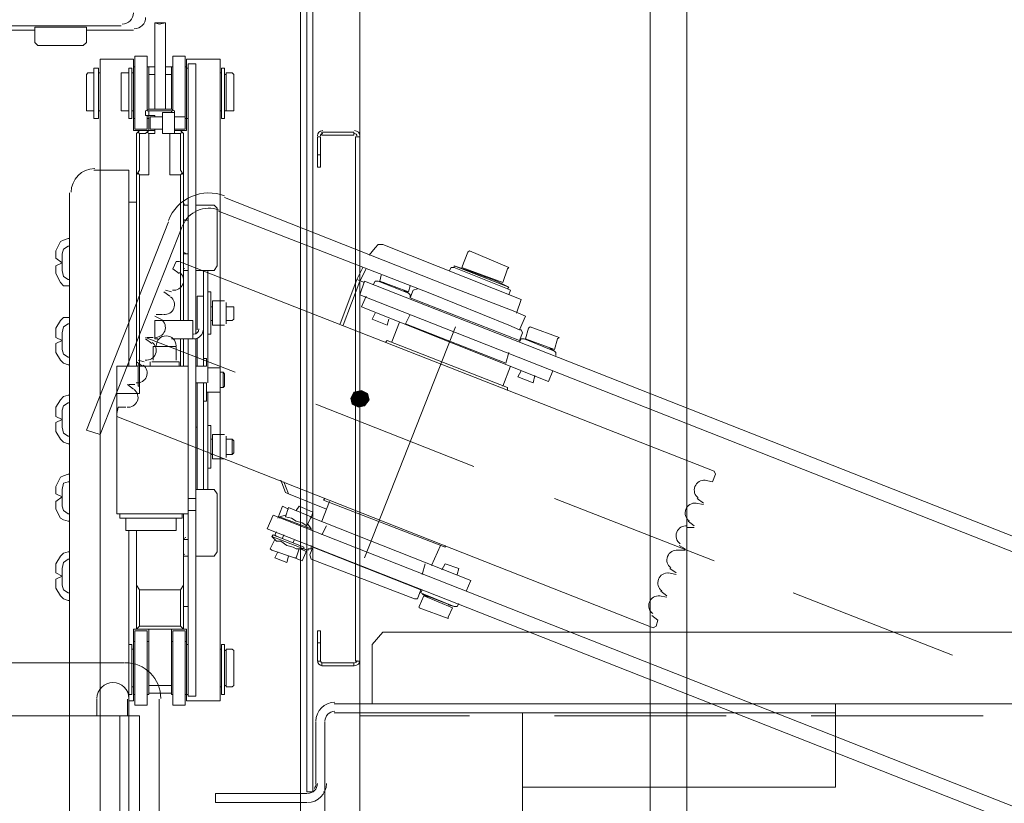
# Model space of a CAD drawing. Header units: millimetres. Extents: x 178516 to 426772, y -178579 to -115871.
# Tile 30 of 256: x 219350 to 219765, y -125290 to -124961. Entities that reach past the tile are written whole.
import ezdxf

# ---------------------------------------------------------------- set-up
doc = ezdxf.new("R2010")
doc.units = ezdxf.units.MM
doc.header["$MEASUREMENT"] = 0
doc.layers.get('0').update_dxf_attribs({"color": 252, "lineweight": 5})
doc.layers.add('Nowe_820-G Rysunki Obrazki_Nr_pióra__1', color=252, linetype='Continuous', lineweight=5)
doc.layers.add('Nowe_820-G Rysunki Obrazki_Nr_pióra__161', color=252, linetype='Continuous', lineweight=5)

# ---------------------------------------------------------------- blocks, each defined once
blk = doc.blocks.new('podkład 20251118')
at = {"layer": 'Nowe_820-G Rysunki Obrazki_Nr_pióra__1', "linetype": 'Continuous', "lineweight": 5}
for points in [[(219490.85, -125117.16), (219489.57, -125119.72), (219493.41, -125120.36)], [(219493.41, -125120.36), (219489.57, -125119.72), (219490.21, -125122.28)], [(219494.05, -125116.53), (219490.85, -125117.16), (219493.41, -125120.36)], [(219496.61, -125117.8), (219494.05, -125116.53), (219493.41, -125120.36)], [(219497.25, -125120.36), (219496.61, -125117.8), (219493.41, -125120.36)], [(219490.21, -125122.28), (219492.77, -125123.56), (219493.41, -125120.36)], [(219492.77, -125123.56), (219495.33, -125122.92), (219493.41, -125120.36)], [(219493.41, -125120.36), (219495.33, -125122.92), (219497.25, -125120.36)]]:
    blk.add_hatch(color=252, dxfattribs=at).paths.add_polyline_path(points)
at = {"layer": 'Nowe_820-G Rysunki Obrazki_Nr_pióra__161', "color": 252, "linetype": 'Continuous', "lineweight": 5}
for p, q in [((219468.47, -125953.04), (219468.47, -124553.1)), ((219493.41, -124553.1), (219493.41, -125953.04)), ((219615.56, -124578.04), (219615.56, -125928.1)), ((219615.56, -124578.04), (219615.56, -125928.1)), ((219615.56, -125928.1), (219615.56, -124578.04)), ((219615.56, -124578.04), (219615.56, -125928.1)), ((219615.56, -124578.04), (219615.56, -125928.1)), ((219615.56, -125928.1), (219615.56, -124578.04)), ((219630.91, -125928.1), (219630.91, -124578.04)), ((219630.91, -125928.1), (219630.91, -124578.04)), ((219471.03, -125285.36), (219471.03, -124599.78)), ((219473.59, -125285.36), (219473.59, -124599.78)), ((219407.07, -124961.76), (219407.07, -124987.98)), ((219407.07, -124961.76), (219411.55, -124961.76)), ((219408.99, -124962.4), (219407.07, -124961.76)), ((219411.55, -124961.76), (219408.99, -124962.4)), ((219411.55, -124998.21), (219411.55, -124961.76)), ((219356.55, -124964.96), (219339.28, -124964.96)), ((219341.2, -124963.04), (219393, -124963.04)), ((219378.3, -124963.68), (219356.55, -124963.68)), ((219356.55, -124963.68), (219356.55, -124970.07)), ((219378.3, -124963.68), (219378.3, -124970.07)), ((219378.3, -124964.96), (219398.12, -124964.96)), ((219356.55, -124970.07), (219357.83, -124971.35)), ((219378.3, -124970.07), (219377.02, -124971.35)), ((219377.02, -124971.35), (219357.83, -124971.35)), ((219398.12, -124977.11), (219384.05, -124977.11)), ((219384.05, -124977.11), (219384.05, -125410.71)), ((219398.12, -125007.16), (219398.12, -124977.11)), ((219398.76, -124975.83), (219403.88, -124975.83)), ((219398.76, -125006.53), (219398.76, -124975.83)), ((219403.88, -124998.85), (219403.88, -124975.83)), ((219414.75, -124975.83), (219419.87, -124975.83)), ((219414.75, -124998.85), (219414.75, -124975.83)), ((219419.87, -125006.53), (219419.87, -124975.83)), ((219434.57, -124977.11), (219420.5, -124977.11)), ((219420.5, -124977.11), (219420.5, -125007.16)), ((219421.14, -124979.03), (219424.34, -124979.03)), ((219421.14, -125087.11), (219421.14, -124979.03)), ((219424.34, -124979.03), (219424.34, -125092.86)), ((219434.57, -125078.79), (219434.57, -124977.11)), ((219378.3, -124983.5), (219378.93, -124982.86)), ((219378.3, -124983.5), (219378.3, -124998.85)), ((219381.49, -124982.86), (219378.93, -124982.86)), ((219383.41, -124980.94), (219381.49, -124980.94)), ((219381.49, -125002.05), (219381.49, -124980.94)), ((219381.49, -124998.85), (219381.49, -124982.86)), ((219383.41, -125002.05), (219383.41, -124980.94)), ((219384.05, -124982.86), (219383.41, -124982.86)), ((219384.05, -125002.05), (219384.05, -124980.3)), ((219396.2, -124982.86), (219393, -124982.86)), ((219393, -124982.86), (219393, -124998.85)), ((219397.48, -124980.94), (219396.2, -124980.94)), ((219396.2, -125002.05), (219396.2, -124980.94)), ((219396.2, -124982.86), (219396.2, -124998.85)), ((219397.48, -125002.05), (219397.48, -124980.94)), ((219398.12, -124982.86), (219397.48, -124982.86)), ((219398.76, -124980.3), (219398.12, -124980.3)), ((219404.52, -124980.3), (219403.88, -124980.3)), ((219407.07, -124980.3), (219404.52, -124980.3)), ((219404.52, -124998.21), (219404.52, -124980.3)), ((219407.07, -124983.5), (219404.52, -124983.5)), ((219414.11, -124980.3), (219411.55, -124980.3)), ((219414.11, -124983.5), (219411.55, -124983.5)), ((219414.11, -124980.3), (219414.75, -124980.3)), ((219414.11, -124998.21), (219414.11, -124980.3)), ((219419.87, -124980.3), (219420.5, -124980.3)), ((219420.5, -124980.94), (219421.14, -124980.94)), ((219420.5, -125002.05), (219420.5, -124980.94)), ((219434.57, -124980.3), (219434.57, -125002.05)), ((219435.21, -124982.86), (219434.57, -124982.86)), ((219435.21, -124980.94), (219436.49, -124980.94)), ((219435.21, -125002.05), (219435.21, -124980.94)), ((219436.49, -124980.94), (219436.49, -125002.05)), ((219437.13, -124983.5), (219436.49, -124983.5)), ((219439.69, -124982.86), (219437.13, -124982.86)), ((219437.13, -124998.85), (219437.13, -124982.86)), ((219440.33, -124983.5), (219439.69, -124982.86)), ((219440.33, -124983.5), (219440.33, -124998.85)), ((219407.07, -124987.98), (219407.07, -124998.21)), ((219378.3, -124998.85), (219378.93, -124998.85)), ((219381.49, -124998.85), (219378.93, -124998.85)), ((219384.05, -124998.85), (219383.41, -124998.85)), ((219396.2, -124998.85), (219393, -124998.85)), ((219398.12, -124998.85), (219397.48, -124998.85)), ((219403.24, -124998.85), (219404.52, -124998.21)), ((219403.24, -124998.85), (219403.24, -125000.77)), ((219404.52, -124998.85), (219403.88, -124998.85)), ((219404.52, -124998.21), (219414.11, -124998.21)), ((219404.52, -124998.85), (219414.11, -124998.85)), ((219404.52, -124998.85), (219404.52, -125007.16)), ((219415.39, -124999.49), (219410.27, -124999.49)), ((219410.27, -124999.49), (219410.27, -125008.44)), ((219415.39, -124998.85), (219414.11, -124998.21)), ((219414.75, -124998.85), (219414.11, -124998.85)), ((219414.11, -124999.49), (219414.11, -124998.85)), ((219415.39, -125000.77), (219415.39, -124998.85)), ((219415.39, -125008.44), (219415.39, -124999.49)), ((219435.21, -124998.85), (219434.57, -124998.85)), ((219437.13, -124998.85), (219436.49, -124998.85)), ((219439.69, -124998.85), (219437.13, -124998.85)), ((219440.33, -124998.85), (219439.69, -124998.85)), ((219383.41, -125002.05), (219381.49, -125002.05)), ((219397.48, -125002.05), (219396.2, -125002.05)), ((219398.76, -125002.05), (219398.12, -125002.05)), ((219407.07, -125000.77), (219403.24, -125000.77)), ((219403.88, -125006.53), (219403.88, -125000.77)), ((219404.52, -125002.05), (219403.88, -125002.05)), ((219405.16, -125001.41), (219410.27, -125001.41)), ((219405.16, -125006.53), (219405.16, -125001.41)), ((219407.07, -125000.77), (219407.07, -125001.41)), ((219415.39, -125001.41), (219419.87, -125001.41)), ((219419.87, -125002.05), (219420.5, -125002.05)), ((219420.5, -125002.05), (219421.14, -125002.05)), ((219435.21, -125002.05), (219436.49, -125002.05)), ((219398.12, -125007.16), (219407.07, -125007.16)), ((219398.76, -125006.53), (219403.88, -125006.53)), ((219400.68, -125007.16), (219399.4, -125008.44)), ((219399.4, -125106.29), (219399.4, -125008.44)), ((219400.68, -125008.44), (219400.04, -125007.8)), ((219400.68, -125008.44), (219403.24, -125008.44)), ((219400.68, -125023.79), (219400.68, -125008.44)), ((219403.24, -125008.44), (219404.52, -125007.16)), ((219404.52, -125008.44), (219403.88, -125007.8)), ((219404.52, -125008.44), (219407.07, -125008.44)), ((219404.52, -125008.44), (219404.52, -125025.71)), ((219405.16, -125006.53), (219410.27, -125006.53)), ((219407.07, -125006.53), (219407.07, -125008.44)), ((219410.27, -125008.44), (219417.95, -125008.44)), ((219413.47, -125025.71), (219413.47, -125008.44)), ((219415.39, -125006.53), (219419.87, -125006.53)), ((219415.39, -125007.16), (219420.5, -125007.16)), ((219419.23, -125008.44), (219417.95, -125007.16)), ((219418.59, -125007.8), (219417.95, -125008.44)), ((219417.95, -125008.44), (219417.95, -125023.79)), ((219419.23, -125008.44), (219419.23, -125087.11)), ((219477.42, -125007.8), (219477.42, -125009.08)), ((219477.42, -125007.8), (219490.85, -125007.8)), ((219490.85, -125007.8), (219490.85, -125009.08)), ((219475.5, -125022.51), (219475.5, -125009.72)), ((219475.5, -125009.72), (219476.78, -125009.72)), ((219476.78, -125022.51), (219476.78, -125009.72)), ((219477.42, -125009.08), (219490.85, -125009.08)), ((219491.49, -125009.72), (219491.49, -125230.36)), ((219493.41, -125009.72), (219491.49, -125009.72)), ((219493.41, -125009.72), (219493.41, -125230.36)), ((219476.78, -125017.4), (219475.5, -125017.4)), ((219396.2, -125023.79), (219381.49, -125023.79)), ((219396.2, -125023.79), (219396.2, -125106.29)), ((219399.4, -125025.71), (219400.68, -125023.79)), ((219417.95, -125023.79), (219419.23, -125025.71)), ((219476.78, -125022.51), (219475.5, -125022.51)), ((219400.04, -125025.07), (219400.68, -125025.71)), ((219404.52, -125025.71), (219400.68, -125025.71)), ((219400.68, -125025.71), (219400.68, -125105.65)), ((219417.95, -125025.71), (219413.47, -125025.71)), ((219417.95, -125025.71), (219418.59, -125025.07)), ((219417.95, -125025.71), (219417.95, -125087.11)), ((219371.26, -125033.39), (219371.26, -125400.48)), ((219399.4, -125037.22), (219396.2, -125037.22)), ((219436.49, -125035.3), (219530.5, -125072.4)), ((219419.23, -125038.5), (219421.14, -125038.5)), ((219424.34, -125038.5), (219432.02, -125038.5)), ((219432.02, -125038.5), (219433.3, -125039.78)), ((219433.3, -125039.78), (219433.3, -125064.08)), ((219433.93, -125041.06), (219522.83, -125075.6)), ((219412.83, -125045.54), (219378.3, -125133.15)), ((219419.23, -125044.9), (219421.14, -125044.9)), ((219418.59, -125047.46), (219384.05, -125135.07)), ((219365.5, -125057.69), (219367.42, -125053.85)), ((219367.42, -125053.85), (219368.7, -125053.21)), ((219368.7, -125053.21), (219370.62, -125052.57)), ((219370.62, -125052.57), (219371.26, -125052.57)), ((219365.5, -125060.89), (219365.5, -125057.69)), ((219368.06, -125058.97), (219368.7, -125057.05)), ((219368.7, -125057.05), (219370.62, -125055.77)), ((219370.62, -125055.77), (219371.26, -125055.77)), ((219497.25, -125059.61), (219499.81, -125056.41)), ((219499.81, -125056.41), (219501.09, -125055.13)), ((219501.09, -125055.13), (219503, -125055.13)), ((219561.2, -125078.15), (219503, -125055.13)), ((219538.82, -125058.33), (219539.46, -125057.69)), ((219556.09, -125064.72), (219539.46, -125057.69)), ((219365.5, -125060.89), (219368.06, -125062.8)), ((219368.06, -125062.8), (219368.06, -125058.97)), ((219368.06, -125066), (219368.06, -125062.16)), ((219414.75, -125065.36), (219416.03, -125062.16)), ((219417.31, -125062.16), (219416.03, -125062.16)), ((219642.42, -125150.42), (219417.31, -125062.16)), ((219419.23, -125058.97), (219421.14, -125058.97)), ((219536.26, -125064.72), (219538.82, -125058.33)), ((219365.5, -125064.08), (219368.06, -125062.8)), ((219365.5, -125067.28), (219365.5, -125064.08)), ((219368.7, -125068.56), (219368.06, -125066)), ((219417.31, -125067.28), (219414.75, -125065.36)), ((219419.23, -125066), (219421.14, -125066)), ((219424.34, -125066), (219432.02, -125066)), ((219427.54, -125106.29), (219427.54, -125066)), ((219429.46, -125099.9), (219429.46, -125066)), ((219432.02, -125066), (219433.3, -125064.08)), ((219492.13, -125069.84), (219494.69, -125064.72)), ((219493.41, -125070.48), (219495.97, -125065.36)), ((219531.14, -125066), (219531.78, -125064.72)), ((219531.78, -125064.72), (219533.06, -125064.72)), ((219533.06, -125064.72), (219533.06, -125064.08)), ((219533.06, -125064.08), (219556.09, -125073.04)), ((219533.06, -125064.08), (219538.82, -125066)), ((219533.06, -125064.72), (219555.45, -125073.68)), ((219553.53, -125071.12), (219536.26, -125064.72)), ((219538.82, -125066), (219550.97, -125070.48)), ((219553.53, -125071.12), (219555.45, -125065.36)), ((219555.45, -125065.36), (219556.09, -125064.72)), ((219367.42, -125071.12), (219365.5, -125067.28)), ((219370.62, -125069.84), (219368.7, -125068.56)), ((219371.26, -125069.84), (219370.62, -125069.84)), ((219492.13, -125069.84), (219485.1, -125088.39)), ((219493.41, -125070.48), (219486.38, -125089.03)), ((219495.33, -125071.12), (219492.13, -125069.84)), ((219495.33, -125070.48), (219493.41, -125076.23)), ((220667.6, -125531.58), (219495.33, -125070.48)), ((219499.17, -125071.76), (219499.81, -125070.48)), ((219499.81, -125070.48), (219501.09, -125070.48)), ((219501.09, -125070.48), (219513.88, -125075.6)), ((219501.09, -125070.48), (219503.64, -125071.12)), ((219501.73, -125070.48), (219502.37, -125067.92)), ((219513.88, -125074.96), (219501.73, -125070.48)), ((219556.09, -125073.04), (219550.97, -125070.48)), ((219368.7, -125072.4), (219367.42, -125071.12)), ((219370.62, -125072.4), (219368.7, -125072.4)), ((219371.26, -125072.4), (219370.62, -125072.4)), ((219411.55, -125074.32), (219414.11, -125074.96)), ((219513.88, -125075.6), (219511.96, -125074.32)), ((219513.88, -125074.96), (219514.52, -125072.4)), ((219515.8, -125074.32), (219514.52, -125077.51)), ((219517.71, -125073.68), (219515.8, -125074.32)), ((219530.5, -125072.4), (219558.64, -125083.27)), ((219555.45, -125073.68), (219556.09, -125073.04)), ((219556.73, -125074.32), (219555.45, -125073.68)), ((219556.09, -125076.23), (219556.73, -125074.32)), ((219413.47, -125076.87), (219410.91, -125074.96)), ((219424.98, -125076.87), (219427.54, -125076.87)), ((219424.98, -125090.94), (219424.98, -125076.87)), ((219429.46, -125074.96), (219430.74, -125074.96)), ((219430.74, -125074.96), (219430.74, -125092.86)), ((219436.49, -125078.79), (219431.38, -125078.79)), ((219431.38, -125078.79), (219431.38, -125089.03)), ((219434.57, -125089.03), (219434.57, -125078.79)), ((219493.41, -125076.23), (220665.04, -125537.34)), ((219495.97, -125076.87), (219494.05, -125081.35)), ((219514.52, -125076.23), (219513.88, -125075.6)), ((219514.52, -125077.51), (219514.52, -125076.23)), ((219514.52, -125077.51), (219560.56, -125095.42)), ((219522.83, -125075.6), (219556.09, -125089.03)), ((219561.2, -125078.15), (219559.28, -125083.91)), ((219430.74, -125081.35), (219431.38, -125081.35)), ((219437.13, -125079.43), (219437.13, -125088.39)), ((219437.13, -125081.35), (219439.69, -125081.35)), ((219439.69, -125081.35), (219440.33, -125081.35)), ((219440.33, -125086.47), (219440.33, -125081.35)), ((219572.71, -125112.69), (219494.05, -125081.35)), ((219365.5, -125090.3), (219367.42, -125087.11)), ((219367.42, -125087.11), (219368.7, -125085.83)), ((219368.7, -125085.83), (219370.62, -125085.83)), ((219370.62, -125085.83), (219371.26, -125085.83)), ((219409.63, -125086.47), (219407.07, -125085.19)), ((219423.06, -125087.11), (219407.07, -125087.11)), ((219407.07, -125087.11), (219407.07, -125094.78)), ((219407.71, -125084.55), (219410.27, -125084.55)), ((219423.06, -125094.78), (219423.06, -125087.11)), ((219430.74, -125087.11), (219431.38, -125087.11)), ((219437.13, -125087.11), (219439.69, -125087.11)), ((219439.69, -125087.11), (219440.33, -125086.47)), ((219498.53, -125086.47), (219499.81, -125083.91)), ((219498.53, -125086.47), (219504.92, -125089.03)), ((219504.92, -125089.03), (219505.56, -125086.47)), ((219512.6, -125088.39), (219514.52, -125084.55)), ((219558.64, -125083.27), (219563.12, -125085.19)), ((219563.12, -125085.19), (219560.56, -125090.94)), ((219365.5, -125094.14), (219365.5, -125090.3)), ((219368.06, -125092.22), (219368.7, -125089.66)), ((219368.7, -125089.66), (219370.62, -125088.39)), ((219370.62, -125088.39), (219371.26, -125088.39)), ((219436.49, -125089.03), (219431.38, -125089.03)), ((219434.57, -125106.93), (219434.57, -125089.03)), ((219495.33, -125186.87), (219533.7, -125089.66)), ((219506.84, -125096.06), (219510.04, -125087.75)), ((219554.81, -125105.01), (219512.6, -125088.39)), ((219556.09, -125089.03), (219560.56, -125090.94)), ((219560.56, -125090.94), (219561.2, -125090.94)), ((219561.2, -125090.94), (219561.84, -125092.22)), ((219563.12, -125094.78), (219564.4, -125090.3)), ((219564.4, -125090.3), (219565.04, -125089.66)), ((219577.19, -125094.14), (219565.04, -125089.66)), ((219365.5, -125094.14), (219368.06, -125095.42)), ((219365.5, -125096.7), (219368.06, -125095.42)), ((219368.06, -125095.42), (219368.06, -125092.22)), ((219368.06, -125099.26), (219368.06, -125095.42)), ((219403.24, -125094.14), (219440.97, -125108.85)), ((219405.8, -125096.7), (219403.24, -125094.78)), ((219403.88, -125094.14), (219406.43, -125094.14)), ((219407.07, -125094.78), (219408.35, -125094.78)), ((219414.11, -125094.78), (219423.06, -125094.78)), ((219417.95, -125094.78), (219417.95, -125106.29)), ((219419.23, -125094.78), (219419.23, -125106.29)), ((219421.14, -125245.07), (219421.14, -125094.78)), ((219424.34, -125092.22), (219424.98, -125092.22)), ((219424.34, -125094.78), (219424.34, -125245.07)), ((219424.98, -125094.78), (219424.98, -125106.29)), ((219429.46, -125092.86), (219430.74, -125092.86)), ((219504.28, -125096.06), (219504.92, -125095.42)), ((219555.45, -125115.25), (219504.92, -125095.42)), ((219561.84, -125092.22), (219560.56, -125095.42)), ((219560.56, -125096.06), (219561.2, -125094.78)), ((219561.2, -125094.78), (219562.48, -125094.78)), ((219562.48, -125094.78), (219575.27, -125099.9)), ((219562.48, -125094.78), (219565.04, -125095.42)), ((219575.27, -125099.26), (219563.12, -125094.78)), ((219575.27, -125099.26), (219576.55, -125094.78)), ((219576.55, -125094.78), (219577.19, -125094.14)), ((219365.5, -125100.54), (219365.5, -125096.7)), ((219368.7, -125101.18), (219368.06, -125099.26)), ((219406.43, -125097.98), (219416.03, -125097.98)), ((219406.43, -125097.98), (219406.43, -125103.73)), ((219416.03, -125097.98), (219416.03, -125103.73)), ((219575.27, -125099.9), (219573.35, -125098.62)), ((219367.42, -125103.73), (219365.5, -125100.54)), ((219368.7, -125105.01), (219367.42, -125103.73)), ((219370.62, -125102.46), (219368.7, -125101.18)), ((219371.26, -125102.46), (219370.62, -125102.46)), ((219400.04, -125103.73), (219402.6, -125104.37)), ((219427.54, -125103.1), (219428.82, -125103.1)), ((219428.82, -125103.1), (219428.82, -125106.29)), ((219429.46, -125099.9), (219429.46, -125113.33)), ((219554.81, -125105.01), (219556.09, -125100.54)), ((219575.91, -125100.54), (219575.27, -125099.9)), ((219575.91, -125101.82), (219575.91, -125100.54)), ((219370.62, -125105.65), (219368.7, -125105.01)), ((219371.26, -125105.65), (219370.62, -125105.65)), ((219391.09, -125106.29), (219400.04, -125106.29)), ((219391.09, -125168.33), (219391.09, -125106.29)), ((219401.96, -125106.29), (219399.4, -125104.37)), ((219400.68, -125105.65), (219400.04, -125105.65)), ((219400.04, -125114.61), (219400.04, -125105.65)), ((219400.68, -125106.29), (219400.68, -125105.65)), ((219421.14, -125106.29), (219400.68, -125106.29)), ((219400.68, -125106.29), (219400.68, -125117.8)), ((219405.16, -125104.37), (219405.16, -125106.29)), ((219405.8, -125104.37), (219417.31, -125104.37)), ((219417.31, -125104.37), (219417.31, -125106.29)), ((219428.82, -125106.29), (219424.34, -125106.29)), ((219434.57, -125106.93), (219429.46, -125106.93)), ((219434.57, -125106.93), (219434.57, -125117.16)), ((219434.57, -125107.57), (219434.57, -125116.53)), ((219553.53, -125114.61), (219556.73, -125106.29)), ((219434.57, -125108.85), (219435.85, -125108.85)), ((219435.85, -125108.85), (219436.49, -125109.49)), ((219435.85, -125115.25), (219435.85, -125108.85)), ((219436.49, -125114.61), (219436.49, -125109.49)), ((219559.92, -125110.77), (219561.2, -125108.21)), ((219559.92, -125110.77), (219566.32, -125113.33)), ((219566.32, -125113.33), (219566.96, -125110.13)), ((219574.63, -125108.21), (219572.71, -125112.69)), ((219398.12, -125115.89), (219395.56, -125113.97)), ((219396.2, -125113.97), (219398.76, -125113.97)), ((219400.68, -125114.61), (219400.04, -125114.61)), ((219428.82, -125113.33), (219424.34, -125113.33)), ((219424.98, -125113.33), (219424.98, -125131.87)), ((219427.54, -125158.1), (219427.54, -125113.33)), ((219428.82, -125113.33), (219428.82, -125121)), ((219434.57, -125115.25), (219435.85, -125115.25)), ((219435.85, -125115.25), (219436.49, -125114.61)), ((219555.45, -125116.53), (219555.45, -125115.25)), ((219367.42, -125120.36), (219368.7, -125119.08)), ((219368.7, -125119.08), (219370.62, -125118.44)), ((219370.62, -125118.44), (219371.26, -125118.44)), ((219391.09, -125117.8), (219400.68, -125117.8)), ((219434.57, -125117.16), (219428.82, -125117.16)), ((219429.46, -125117.16), (219429.46, -125158.1)), ((219434.57, -125135.07), (219434.57, -125117.16)), ((219489.57, -125119.72), (219490.85, -125117.16)), ((219493.41, -125120.36), (219489.57, -125119.72)), ((219493.41, -125120.36), (219489.57, -125119.72)), ((219489.57, -125119.72), (219490.21, -125122.28)), ((219494.05, -125116.53), (219490.85, -125117.16)), ((219490.85, -125117.16), (219493.41, -125120.36)), ((219490.85, -125117.16), (219493.41, -125120.36)), ((219493.41, -125120.36), (219494.05, -125116.53)), ((219493.41, -125120.36), (219494.05, -125116.53)), ((219496.61, -125117.8), (219493.41, -125120.36)), ((219496.61, -125117.8), (219493.41, -125120.36)), ((219494.05, -125116.53), (219496.61, -125117.8)), ((219497.25, -125120.36), (219496.61, -125117.8)), ((219365.5, -125123.56), (219367.42, -125120.36)), ((219365.5, -125127.4), (219365.5, -125123.56)), ((219368.06, -125124.84), (219368.7, -125122.92)), ((219368.7, -125122.92), (219370.62, -125121.64)), ((219370.62, -125121.64), (219371.26, -125121.64)), ((219391.09, -125126.12), (219391.73, -125123.56)), ((219391.73, -125123.56), (219394.92, -125123.56)), ((219427.54, -125121), (219428.82, -125121)), ((219474.87, -125122.28), (219541.38, -125148.5)), ((219490.21, -125122.28), (219493.41, -125120.36)), ((219493.41, -125120.36), (219490.21, -125122.28)), ((219490.21, -125122.28), (219492.77, -125123.56)), ((219492.77, -125123.56), (219493.41, -125120.36)), ((219492.77, -125123.56), (219493.41, -125120.36)), ((219495.33, -125122.92), (219492.77, -125123.56)), ((219493.41, -125120.36), (219495.33, -125122.92)), ((219493.41, -125120.36), (219495.33, -125122.92)), ((219497.25, -125120.36), (219493.41, -125120.36)), ((219493.41, -125120.36), (219497.25, -125120.36)), ((219495.33, -125122.92), (219497.25, -125120.36)), ((219365.5, -125127.4), (219368.06, -125128.68)), ((219368.06, -125128.68), (219368.06, -125124.84)), ((219391.09, -125127.4), (219391.09, -125126.12)), ((219391.09, -125127.4), (219616.84, -125216.29)), ((219365.5, -125129.96), (219368.06, -125128.68)), ((219365.5, -125133.79), (219365.5, -125129.96)), ((219368.06, -125131.87), (219368.06, -125128.68)), ((219368.7, -125134.43), (219368.06, -125131.87)), ((219424.34, -125131.87), (219424.98, -125131.87)), ((219424.98, -125158.1), (219424.98, -125131.87)), ((219429.46, -125131.23), (219430.74, -125131.23)), ((219430.74, -125131.23), (219430.74, -125149.14)), ((219367.42, -125136.99), (219365.5, -125133.79)), ((219370.62, -125135.71), (219368.7, -125134.43)), ((219371.26, -125135.71), (219370.62, -125135.71)), ((219384.05, -125135.07), (219378.3, -125133.15)), ((219436.49, -125135.07), (219431.38, -125135.07)), ((219431.38, -125135.07), (219431.38, -125145.3)), ((219434.57, -125145.3), (219434.57, -125135.07)), ((219437.13, -125135.71), (219437.13, -125144.66)), ((219368.7, -125138.27), (219367.42, -125136.99)), ((219370.62, -125138.91), (219368.7, -125138.27)), ((219371.26, -125138.91), (219370.62, -125138.91)), ((219430.74, -125136.99), (219431.38, -125136.99)), ((219437.13, -125136.99), (219439.69, -125136.99)), ((219439.69, -125136.99), (219440.33, -125137.63)), ((219439.69, -125143.39), (219439.69, -125136.99)), ((219440.33, -125142.75), (219440.33, -125137.63)), ((219430.74, -125143.39), (219431.38, -125143.39)), ((219437.13, -125143.39), (219439.69, -125143.39)), ((219439.69, -125143.39), (219440.33, -125142.75)), ((219429.46, -125149.14), (219430.74, -125149.14)), ((219436.49, -125145.3), (219431.38, -125145.3)), ((219434.57, -125246.99), (219434.57, -125145.3)), ((219365.5, -125156.82), (219367.42, -125152.98)), ((219367.42, -125152.98), (219368.7, -125152.34)), ((219368.7, -125152.34), (219370.62, -125151.7)), ((219370.62, -125151.7), (219371.26, -125151.7)), ((219641.78, -125154.9), (219643.06, -125151.7)), ((219642.42, -125150.42), (219643.06, -125151.7)), ((219365.5, -125160.01), (219365.5, -125156.82)), ((219368.06, -125158.1), (219368.7, -125155.54)), ((219368.7, -125155.54), (219370.62, -125154.9)), ((219370.62, -125154.9), (219371.26, -125154.9)), ((219460.16, -125154.26), (219462.07, -125159.37)), ((219463.35, -125160.01), (219461.43, -125154.9)), ((219638.59, -125154.26), (219641.78, -125154.9)), ((219365.5, -125160.01), (219368.06, -125161.29)), ((219365.5, -125163.21), (219368.06, -125161.29)), ((219368.06, -125161.93), (219368.06, -125158.1)), ((219368.06, -125165.13), (219368.06, -125161.29)), ((219424.34, -125158.1), (219432.02, -125158.1)), ((219432.02, -125158.1), (219433.3, -125160.01)), ((219433.3, -125160.01), (219433.3, -125184.32)), ((219462.07, -125159.37), (219463.35, -125160.01)), ((219463.35, -125160.01), (219479.34, -125166.41)), ((219365.5, -125166.41), (219365.5, -125163.21)), ((219368.7, -125167.05), (219368.06, -125165.13)), ((219421.14, -125161.93), (219424.34, -125161.93)), ((219460.8, -125165.13), (219458.88, -125170.25)), ((219460.8, -125165.13), (219463.35, -125166.41)), ((219462.07, -125169.61), (219463.35, -125165.77)), ((219472.95, -125169.61), (219463.35, -125165.77)), ((219467.83, -125165.13), (219466.55, -125167.05)), ((219473.59, -125167.69), (219467.83, -125165.13)), ((219477.42, -125171.53), (219480.62, -125163.21)), ((219478.7, -125161.93), (219478.06, -125162.57)), ((219478.06, -125162.57), (219529.23, -125182.4)), ((219575.27, -125161.93), (219642.42, -125188.15)), ((219634.75, -125163.85), (219637.95, -125164.49)), ((219637.95, -125163.85), (219635.39, -125161.93)), ((219367.42, -125170.25), (219365.5, -125166.41)), ((219370.62, -125168.33), (219368.7, -125167.05)), ((219371.26, -125168.33), (219370.62, -125168.33)), ((219421.14, -125168.33), (219391.09, -125168.33)), ((219392.37, -125168.33), (219392.37, -125170.25)), ((219418.59, -125168.33), (219418.59, -125170.25)), ((219419.23, -125168.33), (219419.23, -125216.93)), ((219421.14, -125167.05), (219424.34, -125167.05)), ((219456.96, -125168.97), (219454.4, -125174.72)), ((219456.96, -125168.97), (220628.59, -125630.07)), ((219459.52, -125169.61), (219462.07, -125168.97)), ((219459.52, -125170.25), (219459.52, -125169.61)), ((219459.52, -125169.61), (219472.95, -125174.72)), ((219462.07, -125169.61), (219464.63, -125170.25)), ((219472.95, -125169.61), (219471.03, -125173.44)), ((219540.1, -125196.47), (219472.31, -125169.61)), ((219473.59, -125167.69), (219472.95, -125170.25)), ((219368.7, -125170.89), (219367.42, -125170.25)), ((219370.62, -125171.53), (219368.7, -125170.89)), ((219371.26, -125171.53), (219370.62, -125171.53)), ((219418.59, -125170.25), (219392.37, -125170.25)), ((219394.92, -125170.25), (219394.92, -125175.36)), ((219416.03, -125175.36), (219416.03, -125170.25)), ((219464.63, -125170.25), (219466.55, -125171.53)), ((219466.55, -125171.53), (219469.11, -125172.16)), ((219469.11, -125172.16), (219471.03, -125173.44)), ((219472.95, -125174.72), (219471.67, -125172.8)), ((219477.42, -125177.28), (219479.34, -125173.44)), ((219630.91, -125174.08), (219634.11, -125174.08)), ((219634.11, -125173.44), (219631.55, -125171.53)), ((219416.03, -125175.36), (219394.92, -125175.36)), ((219396.2, -125175.36), (219396.2, -125223.33)), ((219399.4, -125216.93), (219399.4, -125175.36)), ((219454.4, -125174.72), (220626.67, -125635.83)), ((219456.32, -125177.92), (219456.96, -125177.28)), ((219457.6, -125179.2), (219456.32, -125177.92)), ((219469.75, -125183.04), (219456.32, -125177.92)), ((219469.75, -125182.4), (219456.96, -125177.28)), ((219458.24, -125176), (219457.6, -125177.28)), ((219457.6, -125177.28), (219458.24, -125177.92)), ((219460.8, -125178.56), (219461.43, -125177.28)), ((219472.95, -125175.36), (219472.95, -125174.72)), ((219419.23, -125179.2), (219421.14, -125179.2)), ((219455.68, -125183.04), (219457.6, -125179.2)), ((219458.24, -125179.84), (219457.6, -125179.2)), ((219460.16, -125179.84), (219458.24, -125179.84)), ((219462.71, -125181.76), (219460.16, -125179.84)), ((219465.27, -125182.4), (219462.71, -125181.76)), ((219465.27, -125180.48), (219465.91, -125179.2)), ((219466.55, -125183.04), (219465.27, -125182.4)), ((219469.75, -125183.04), (219469.75, -125182.4)), ((219473.59, -125182.4), (219472.31, -125185.6)), ((219472.95, -125181.76), (219472.95, -125183.04)), ((219473.59, -125182.4), (219518.99, -125200.3)), ((219523.47, -125190.07), (219527.31, -125181.76)), ((219529.23, -125181.76), (219529.23, -125182.4)), ((219630.27, -125183.04), (219627.71, -125181.76)), ((219365.5, -125189.43), (219367.42, -125186.23)), ((219367.42, -125186.23), (219368.7, -125184.96)), ((219368.7, -125184.96), (219370.62, -125184.32)), ((219370.62, -125184.32), (219371.26, -125184.32)), ((219419.23, -125186.23), (219421.14, -125186.23)), ((219424.34, -125186.23), (219432.02, -125186.23)), ((219432.02, -125186.23), (219433.3, -125184.32)), ((219455.68, -125183.04), (219456.32, -125183.68)), ((219456.32, -125183.68), (219465.91, -125186.87)), ((219457.6, -125186.87), (219458.88, -125184.32)), ((219462.71, -125188.79), (219463.35, -125186.23)), ((219466.55, -125186.87), (219467.83, -125183.04)), ((219467.83, -125183.04), (219466.55, -125183.04)), ((219467.83, -125183.04), (219469.75, -125183.04)), ((219468.47, -125183.04), (219471.03, -125184.32)), ((219471.03, -125183.68), (219469.11, -125188.15)), ((219471.03, -125183.68), (219469.75, -125183.04)), ((219471.67, -125183.68), (219469.75, -125183.04)), ((219471.67, -125183.04), (219471.67, -125183.68)), ((219472.95, -125183.04), (219471.67, -125183.04)), ((219472.95, -125187.51), (219472.31, -125185.6)), ((219627.07, -125183.68), (219630.27, -125183.68)), ((219365.5, -125193.27), (219365.5, -125189.43)), ((219368.06, -125191.35), (219368.7, -125188.79)), ((219368.7, -125188.79), (219370.62, -125187.51)), ((219370.62, -125187.51), (219371.26, -125187.51)), ((219457.6, -125186.87), (219462.71, -125188.79)), ((219466.55, -125186.87), (219465.91, -125186.87)), ((219465.91, -125186.87), (219469.11, -125188.15)), ((219472.95, -125187.51), (219516.43, -125204.14)), ((219519.63, -125193.91), (219520.91, -125189.43)), ((219529.23, -125189.43), (219527.95, -125191.99)), ((219534.98, -125191.35), (219529.23, -125189.43)), ((219365.5, -125193.27), (219368.06, -125194.55)), ((219365.5, -125195.83), (219368.06, -125194.55)), ((219368.06, -125194.55), (219368.06, -125191.35)), ((219368.06, -125198.39), (219368.06, -125194.55)), ((219534.98, -125191.35), (219534.34, -125193.91)), ((219623.24, -125193.27), (219626.43, -125193.91)), ((219626.43, -125193.27), (219623.88, -125191.35)), ((219365.5, -125199.66), (219365.5, -125195.83)), ((219368.7, -125200.3), (219368.06, -125198.39)), ((219400.68, -125200.3), (219399.4, -125198.39)), ((219417.95, -125200.3), (219419.23, -125198.39)), ((219540.1, -125196.47), (219538.18, -125200.94)), ((219367.42, -125202.86), (219365.5, -125199.66)), ((219368.7, -125204.14), (219367.42, -125202.86)), ((219370.62, -125201.58), (219368.7, -125200.3)), ((219371.26, -125201.58), (219370.62, -125201.58)), ((219400.68, -125215.65), (219400.68, -125200.3)), ((219400.68, -125200.3), (219417.95, -125200.3)), ((219417.95, -125200.3), (219417.95, -125215.65)), ((219518.99, -125200.3), (219517.71, -125204.14)), ((219520.27, -125202.86), (219518.35, -125207.34)), ((219519.63, -125200.3), (219518.99, -125201.58)), ((219518.99, -125201.58), (219520.27, -125202.22)), ((219520.27, -125202.22), (219519.63, -125202.22)), ((219519.63, -125202.22), (219522.19, -125203.5)), ((219533.06, -125207.34), (219519.63, -125202.22)), ((219533.06, -125207.34), (219520.27, -125202.22)), ((219520.27, -125202.86), (219532.42, -125207.98)), ((219619.4, -125202.86), (219622.6, -125203.5)), ((219622.6, -125202.86), (219620.04, -125200.94)), ((219675.68, -125201.58), (219742.83, -125227.8)), ((219370.62, -125204.78), (219368.7, -125204.14)), ((219371.26, -125204.78), (219370.62, -125204.78)), ((219421.14, -125207.34), (219419.23, -125207.34)), ((219516.43, -125204.14), (219517.71, -125204.14)), ((219518.35, -125207.98), (219518.35, -125207.34)), ((219533.06, -125207.34), (219530.5, -125206.7)), ((219534.34, -125207.34), (219533.06, -125207.34)), ((219534.98, -125206.06), (219534.34, -125207.34)), ((219518.35, -125207.98), (219530.5, -125212.46)), ((219532.42, -125207.98), (219530.5, -125211.82)), ((219618.76, -125213.1), (219616.2, -125211.18)), ((219530.5, -125211.82), (219530.5, -125212.46)), ((219618.12, -125215.65), (219618.76, -125213.1)), ((219398.12, -125246.99), (219398.12, -125216.93)), ((219420.5, -125216.93), (219398.12, -125216.93)), ((219398.76, -125248.91), (219398.76, -125217.57)), ((219398.76, -125217.57), (219403.88, -125217.57)), ((219400.68, -125215.65), (219399.4, -125216.93)), ((219417.95, -125215.65), (219400.68, -125215.65)), ((219403.88, -125248.91), (219403.88, -125217.57)), ((219404.52, -125244.43), (219404.52, -125216.93)), ((219414.11, -125216.93), (219414.11, -125244.43)), ((219414.75, -125248.91), (219414.75, -125217.57)), ((219414.75, -125217.57), (219419.87, -125217.57)), ((219417.95, -125215.65), (219419.23, -125216.93)), ((219419.87, -125248.91), (219419.87, -125217.57)), ((219420.5, -125246.99), (219420.5, -125216.93)), ((219475.5, -125230.36), (219475.5, -125217.57)), ((219475.5, -125217.57), (219476.78, -125217.57)), ((219476.78, -125230.36), (219476.78, -125217.57)), ((219503, -125218.21), (219498.53, -125223.33)), ((219503, -125218.21), (220513.47, -125218.21)), ((219616.84, -125216.29), (219618.12, -125215.65)), ((219396.2, -125223.33), (219396.2, -125410.71)), ((219397.48, -125223.33), (219396.2, -125223.33)), ((219397.48, -125244.43), (219397.48, -125223.33)), ((219398.76, -125222.05), (219398.12, -125222.05)), ((219404.52, -125222.05), (219403.88, -125222.05)), ((219414.11, -125222.05), (219414.75, -125222.05)), ((219419.87, -125222.05), (219420.5, -125222.05)), ((219420.5, -125244.43), (219420.5, -125223.33)), ((219420.5, -125223.33), (219421.14, -125223.33)), ((219434.57, -125222.05), (219434.57, -125244.43)), ((219435.21, -125244.43), (219435.21, -125223.33)), ((219435.21, -125223.33), (219436.49, -125223.33)), ((219436.49, -125223.33), (219436.49, -125244.43)), ((219476.78, -125222.69), (219475.5, -125222.69)), ((219498.53, -125248.27), (219498.53, -125223.33)), ((219398.12, -125225.25), (219397.48, -125225.25)), ((219435.21, -125225.25), (219434.57, -125225.25)), ((219437.13, -125225.89), (219436.49, -125225.89)), ((219437.13, -125241.23), (219437.13, -125225.25)), ((219439.69, -125225.25), (219437.13, -125225.25)), ((219440.33, -125225.89), (219439.69, -125225.25)), ((219440.33, -125225.89), (219440.33, -125240.6)), ((219333.53, -125231), (219394.28, -125231)), ((219475.5, -125230.36), (219476.78, -125230.36)), ((219477.42, -125232.28), (219477.42, -125231)), ((219490.85, -125231), (219477.42, -125231)), ((219490.85, -125232.28), (219490.85, -125231)), ((219493.41, -125230.36), (219491.49, -125230.36)), ((219490.85, -125232.28), (219477.42, -125232.28)), ((219397.48, -125244.43), (219396.2, -125244.43)), ((219398.12, -125241.23), (219397.48, -125241.23)), ((219398.76, -125244.43), (219398.12, -125244.43)), ((219404.52, -125244.43), (219403.88, -125244.43)), ((219414.11, -125240.6), (219404.52, -125240.6)), ((219414.11, -125243.79), (219404.52, -125243.79)), ((219414.11, -125244.43), (219414.75, -125244.43)), ((219419.87, -125244.43), (219420.5, -125244.43)), ((219420.5, -125244.43), (219421.14, -125244.43)), ((219435.21, -125241.23), (219434.57, -125241.23)), ((219435.21, -125244.43), (219436.49, -125244.43)), ((219437.13, -125240.6), (219436.49, -125240.6)), ((219439.69, -125241.23), (219437.13, -125241.23)), ((219440.33, -125240.6), (219439.69, -125241.23)), ((219382.77, -125253.39), (219382.77, -125246.35)), ((219395.56, -125246.35), (219395.56, -125253.39)), ((219396.2, -125246.99), (219398.12, -125246.99)), ((219408.99, -125246.35), (219408.99, -125299.43)), ((219420.5, -125246.99), (219434.57, -125246.99)), ((219421.14, -125245.07), (219424.34, -125245.07)), ((219482.54, -125248.27), (220604.28, -125248.27)), ((219693.59, -125283.44), (219693.59, -125248.27)), ((219398.76, -125248.91), (219403.88, -125248.91)), ((219414.75, -125248.91), (219419.87, -125248.91)), ((219482.54, -125252.11), (219693.59, -125252.11)), ((219561.84, -125312.86), (219561.84, -125252.11)), ((219396.2, -125253.39), (219333.53, -125253.39)), ((219338, -125253.39), (219400.68, -125253.39)), ((219392.37, -125253.39), (219392.37, -125452.92)), ((219396.2, -125253.39), (219396.2, -125452.92)), ((219400.68, -125253.39), (219400.68, -125303.27)), ((219474.87, -125255.94), (219474.87, -125282.16)), ((219478.7, -125255.94), (219478.7, -125312.86)), ((219493.41, -125253.39), (219539.46, -125253.39)), ((219575.27, -125253.39), (219647.54, -125253.39)), ((219683.35, -125253.39), (219755.62, -125253.39)), ((219432.66, -125289.84), (219432.66, -125286)), ((219432.66, -125286), (219471.03, -125286)), ((219473.59, -125285.36), (219471.03, -125285.36)), ((219478.06, -125285.36), (219478.7, -125285.36)), ((219561.84, -125283.44), (219693.59, -125283.44)), ((219471.03, -125289.84), (219432.66, -125289.84))]:
    blk.add_line(p, q, dxfattribs=at)
for centre, radius, start, end in [((219393.32, -124957.6), 4.8, 270, 0), ((219398.44, -124959.52), 4.8, 270, 360), ((219477.74, -125009.4), 2.24, 90, 180), ((219477.75, -125009.4), 0.959, 90.1742, 135.1296), ((219491.17, -125009.4), 2.24, 0, 90), ((219491.18, -125009.39), 0.942, 44.4439, 90.2524), ((219477.73, -125009.4), 0.942, 134.4439, 180.2524), ((219491.19, -125009.4), 0.942, 359.7476, 45.5561), ((219381.81, -125033.07), 9.91, 90, 180), ((219429.78, -125051.61), 18.22, 68.5081, 158.5363), ((219429.78, -125051.61), 11.83, 68.5197, 158.5197), ((219422.08, -125039.64), 3.02, 147.5622, 150.5103), ((219416.99, -125046.13), 2.9, 30.1954, 31.7321), ((219422, -125043.21), 2.9, 210.1954, 211.7321), ((219421.98, -125045.72), 2.13, 163.0049, 166.8582), ((219417.9, -125044.48), 2.13, 343.0049, 346.8582), ((219416.99, -125057.1), 2.9, 328.2679, 329.8046), ((219422, -125060.01), 2.9, 148.2679, 149.8046), ((219422.4, -125058.02), 2.57, 193.7788, 196.9215), ((219417.48, -125059.52), 2.57, 13.7788, 16.9215), ((219422.08, -125063.58), 3.02, 209.4897, 212.4378), ((219415.06, -125070.16), 4.17, 338.5953, 53.4281), ((219415.07, -125070.16), 4.16, 263.4788, 338.5108), ((219411.23, -125080.39), 4.16, 338.547, 53.4764), ((219411.23, -125080.39), 4.16, 263.4788, 338.5108), ((219407.39, -125089.99), 4.16, 338.547, 53.4764), ((219423.38, -125090.62), 4.16, 270, 360), ((219423.38, -125090.62), 2.24, 271.2487, 359.9924), ((219407.39, -125089.98), 4.16, 263.5543, 338.4353), ((219411.87, -125097.66), 4.16, 90, 180), ((219411.87, -125097.66), 4.16, 0, 90), ((219403.55, -125099.58), 4.16, 338.547, 53.4764), ((219403.56, -125099.57), 4.16, 263.5543, 338.4353), ((219399.72, -125109.17), 4.16, 338.547, 53.4764), ((219425.29, -125105.51), 4.95, 341.7274, 342.6348), ((219434.73, -125108.46), 4.95, 161.7274, 162.6348), ((219399.72, -125109.17), 4.16, 263.4788, 338.5108), ((219395.88, -125119.4), 4.16, 338.5823, 53.4744), ((219395.88, -125119.41), 4.15, 263.5008, 338.5922), ((219638.27, -125158.41), 4.16, 158.547, 233.4764), ((219638.26, -125158.41), 4.16, 83.4788, 158.5108), ((219634.43, -125168.01), 4.16, 83.4788, 158.5108), ((219634.43, -125168.01), 4.16, 158.547, 233.4764), ((219630.59, -125177.61), 4.16, 83.5543, 158.4353), ((219423.17, -125177.38), 3.38, 194.4681, 196.8164), ((219630.6, -125177.6), 4.16, 158.547, 233.4764), ((219422.08, -125180.34), 3.02, 147.5622, 150.5103), ((219416.71, -125179.33), 3.38, 14.4681, 16.8164), ((219416.99, -125186.83), 2.9, 30.1954, 31.7321), ((219422, -125183.91), 2.9, 210.1954, 211.7321), ((219626.76, -125187.83), 4.16, 158.547, 233.4764), ((219626.76, -125187.84), 4.16, 83.5543, 158.4353), ((219467.62, -125183.25), 3.91, 246.1932, 249.7343), ((219622.91, -125197.42), 4.16, 83.4788, 158.5108), ((219622.93, -125197.42), 4.17, 158.5953, 233.4281), ((219619.08, -125207.02), 4.16, 83.4788, 158.5108), ((219619.08, -125207.02), 4.16, 158.547, 233.4764), ((219394.6, -125246.03), 15.03, 0, 90), ((219477.74, -125230.04), 2.24, 180, 270), ((219477.74, -125230.04), 0.96, 180.0469, 269.9531), ((219491.17, -125230.04), 0.96, 270.0469, 359.9531), ((219491.17, -125230.04), 2.24, 270, 0), ((219389.49, -125246.03), 6.72, 90, 180), ((219389.49, -125246.03), 6.72, 360, 90), ((219482.86, -125255.62), 7.99, 90, 180), ((219482.86, -125255.62), 4.16, 90, 180), ((219471.35, -125281.85), 7.99, 270, 0), ((219471.35, -125281.85), 4.16, 270, 0), ((219463.22, -125278.48), 12.31, 333.8446, 342.6128)]:
    blk.add_arc(centre, radius, start, end, dxfattribs=at)

msp = doc.modelspace()

# ---------------------------------------------------------------- block references
msp.add_blockref('podkład 20251118', (0, 0))

doc.saveas('drawing.dxf')
